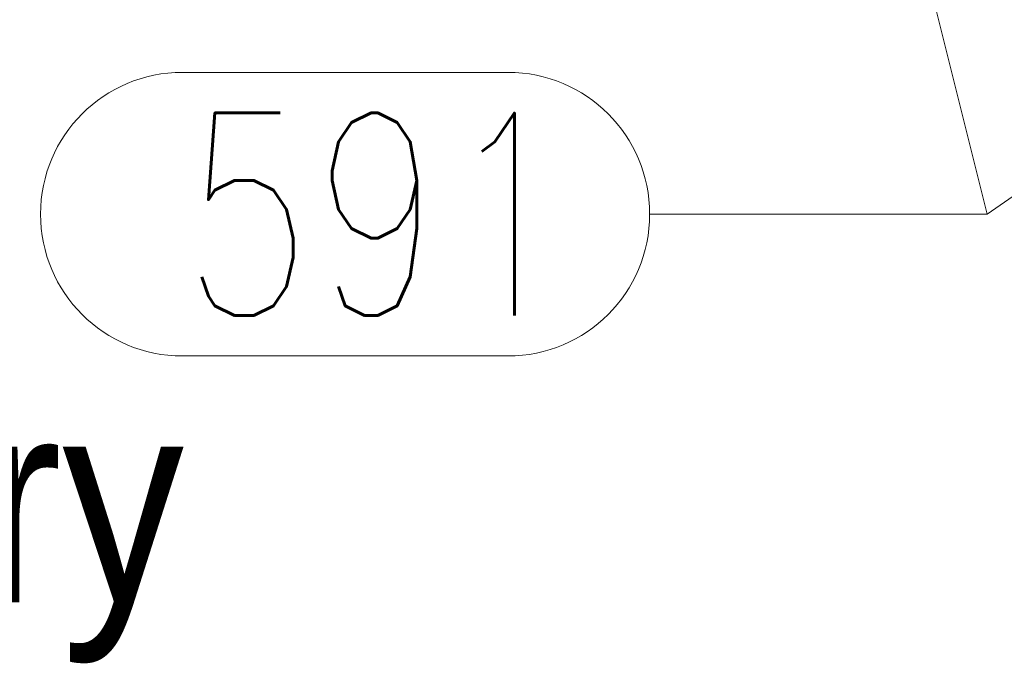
# Model space of a CAD drawing. Header units: millimetres. Extents: x -845 to -83, y 8759 to 9255.
# Tile 56 of 119: x -624 to -609, y 8989 to 8998. Entities that reach past the tile are written whole.
import ezdxf

# ---------------------------------------------------------------- set-up
doc = ezdxf.new("R2010")
doc.units = ezdxf.units.MM
doc.header["$LTSCALE"] = 10
doc.layers.add('PS_Pos', color=1, linetype='Continuous', lineweight=15)
doc.layers.add('PS_TEXT', color=3, linetype='Continuous', lineweight=18)
doc.styles.add('gil', font='txt', dxfattribs={"width": 0.9})
doc.styles.add('simplex', font='simplex.shx', dxfattribs={"width": 0.75})

# ---------------------------------------------------------------- blocks, each defined once
blk = doc.blocks.new('*X694')
at = {"color": 3, "style": 'gil', "width": 0.9}
blk.add_text('Widok z góry', height=3, dxfattribs=at).set_placement((-642.283, 8989.591))
blk = doc.blocks.new('*X705')
at = {"color": 1}
for p, q in [((-600.998, 9001.244), (-609.521, 8995.337)), ((-621.442, 8997.437), (-616.621, 8997.437)), ((-614.521, 8995.337), (-609.521, 8995.337)), ((-621.442, 8993.237), (-616.621, 8993.237))]:
    blk.add_line(p, q, dxfattribs=at)
for centre, start, end in [((-621.442, 8995.337), 90, 270), ((-616.621, 8995.337), 270, 90)]:
    blk.add_arc(centre, 2.1, start, end, dxfattribs=at)
at = {"color": 30, "style": 'simplex', "width": 0.75}
blk.add_text('591', height=3, dxfattribs=at).set_placement((-621.442, 8993.837))
blk = doc.blocks.new('*X706')
at = {"color": 1}
for p, q in [((-610.998, 9001.244), (-609.521, 8995.337)), ((-621.442, 8997.437), (-616.621, 8997.437)), ((-614.521, 8995.337), (-609.521, 8995.337)), ((-621.442, 8993.237), (-616.621, 8993.237))]:
    blk.add_line(p, q, dxfattribs=at)
for centre, start, end in [((-621.442, 8995.337), 90, 270), ((-616.621, 8995.337), 270, 90)]:
    blk.add_arc(centre, 2.1, start, end, dxfattribs=at)
at = {"color": 30, "style": 'simplex', "width": 0.75}
blk.add_text('591', height=3, dxfattribs=at).set_placement((-621.442, 8993.837))

msp = doc.modelspace()

# ---------------------------------------------------------------- block references
at = {"layer": 'PS_Pos'}
for name in ['*X705', '*X706']:
    msp.add_blockref(name, (0, 0), dxfattribs=at)
at = {"layer": 'PS_TEXT'}
msp.add_blockref('*X694', (0, 0), dxfattribs=at)

doc.saveas('drawing.dxf')
